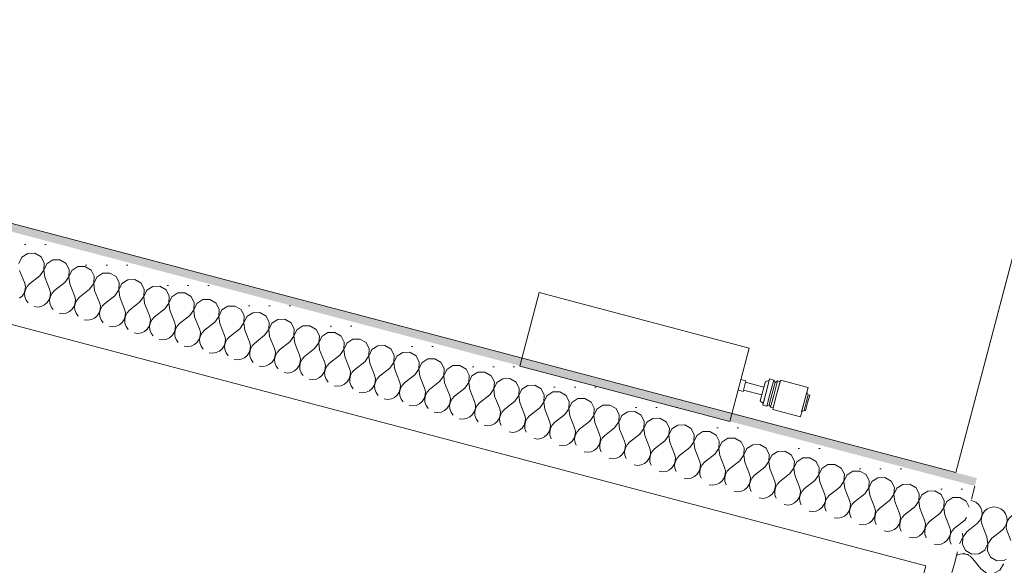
# Model space of a CAD drawing. Header units: millimetres. Extents: x -204291438 to 18864955, y -774833820 to 295284.
# Tile 64 of 87: x 96440 to 98253, y 6010 to 7014. Entities that reach past the tile are written whole.
import ezdxf

# ---------------------------------------------------------------- set-up
doc = ezdxf.new("R2010")
doc.units = ezdxf.units.MM
doc.header["$MEASUREMENT"] = 0
for name, color, linetype in [('210-A Strefy', 7, 'Continuous'), ('230-A Ściany wewnętrzne', 7, 'Continuous'), ('541-I CO grzejniki.2026.03.04', 7, 'Continuous')]:
    doc.layers.add(name, color=color, linetype=linetype)
pattern_1 = [(0, (0, 0), (0, 37.5), [0, -37.5])]

# ---------------------------------------------------------------- blocks, each defined once
blk = doc.blocks.new('Przedsionek WC-M_0.6c_86_3', base_point=(97022.7, 7660.1))
at = {"layer": '210-A Strefy', "color": 254, "linetype": 'Continuous', "lineweight": 0, "true_color": 0xdfc8bd, "flags": 128}
blk.add_lwpolyline([(94759.3, 9230), (94228.6, 7218.9), (98164, 6180.4), (98694.7, 8191.6)], close=True, dxfattribs=at)
blk = doc.blocks.new('WC-M_0.6d_88_3', base_point=(95280.4, 6195.5))
at = {"layer": '210-A Strefy', "color": 254, "linetype": 'Continuous', "lineweight": 0, "true_color": 0xdfc8bd, "flags": 128}
blk.add_lwpolyline([(94371.5, 6995), (93801.2, 4834), (97538.2, 3847.9), (98108.4, 6008.9)], close=True, dxfattribs=at)
blk = doc.blocks.new('*X2403')
at = {"layer": '230-A Ściany wewnętrzne', "color": 7, "linetype": 'Continuous', "lineweight": 0}
for p, q in [((98194.5, 6128.5), (98191.8, 6128.9)), ((98200.5, 6126), (98194.5, 6128.5)), ((98205.7, 6121.9), (98200.5, 6126)), ((98209.5, 6116.6), (98205.7, 6121.9)), ((98211.7, 6110.4), (98209.5, 6116.6)), ((98221.5, 6113.4), (98216.6, 6109.1)), ((98227.5, 6116.2), (98221.5, 6113.4)), ((98234, 6117.2), (98227.5, 6116.2)), ((98240.5, 6116.4), (98234, 6117.2)), ((98246.6, 6113.9), (98240.5, 6116.4)), ((98251.7, 6109.8), (98246.6, 6113.9)), ((98207.7, 6091.6), (98210.8, 6097.4)), ((98210.8, 6097.4), (98212.1, 6103.8)), ((98211, 6097.4), (98210.8, 6090.8)), ((98212.9, 6103.6), (98211, 6097.4)), ((98212.1, 6103.8), (98211.7, 6110.4)), ((98216.6, 6109.1), (98212.9, 6103.6)), ((98255.5, 6104.4), (98251.7, 6109.8)), ((98257.7, 6098.2), (98255.5, 6104.4)), ((98258.2, 6091.7), (98257.7, 6098.2)), ((98262.6, 6097), (98259, 6091.5)), ((98267.6, 6101.2), (98262.6, 6097)), ((98273.5, 6104), (98267.6, 6101.2)), ((98278.5, 6104.8), (98273.5, 6104)), ((98184.5, 6072.1), (98203.2, 6086.9)), ((98203.2, 6086.9), (98207.7, 6091.6)), ((98210.8, 6090.8), (98212.4, 6084.4)), ((98221.3, 6062.4), (98212.4, 6084.4)), ((98249.2, 6074.7), (98253.7, 6079.4)), ((98253.7, 6079.4), (98256.8, 6085.3)), ((98256.8, 6085.3), (98258.2, 6091.7)), ((98257, 6085.2), (98256.8, 6078.6)), ((98256.8, 6078.6), (98258.4, 6072.3)), ((98259, 6091.5), (98257, 6085.2)), ((98171.1, 6049.8), (98176.7, 6061.6)), ((98176.7, 6061.6), (98175.9, 6068.7)), ((98176.9, 6061.5), (98176, 6048.5)), ((98184.5, 6072.1), (98176.9, 6061.5)), ((98222.7, 6049.4), (98221.3, 6062.4)), ((98230.5, 6059.9), (98222.9, 6049.4)), ((98230.5, 6059.9), (98249.2, 6074.7)), ((98265.4, 6055.1), (98258.4, 6072.3)), ((98170.9, 6049.7), (98171.1, 6049.8)), ((98176, 6048.5), (98182, 6037)), ((98217.1, 6037.7), (98222.7, 6049.4)), ((98222.9, 6049.4), (98222, 6036.4)), ((98182, 6037), (98193.2, 6030.4)), ((98193.2, 6030.4), (98206.2, 6030.6)), ((98206.2, 6030.6), (98217.1, 6037.7)), ((98222, 6036.4), (98228, 6024.9)), ((98228, 6024.9), (98239.2, 6018.2)), ((98252.2, 6018.5), (98256.5, 6021.2)), ((98239.2, 6018.2), (98252.2, 6018.5))]:
    blk.add_line(p, q, dxfattribs=at)
blk = doc.blocks.new('Ściana_430_3', base_point=(102173.1, 5029.4))
at = {"layer": '230-A Ściany wewnętrzne', "linetype": 'Continuous', "lineweight": 0, "true_color": 0x000000}
h = blk.add_hatch(dxfattribs=at)
h.set_pattern_fill('Gips_0003', color=18, style=0, pattern_type=2)
h.set_pattern_definition(pattern_1)
h.paths.add_polyline_path([(98199, 6155.7), (98198.9, 6155.7), (98192.5, 6131.5), (98192.6, 6131.5)])
at = {"layer": '230-A Ściany wewnętrzne', "color": 7, "linetype": 'Continuous', "lineweight": 0}
for p, q in [((98199, 6155.7), (98192.6, 6131.5)), ((98198.9, 6155.7), (98199, 6155.7)), ((98199, 6155.7), (98198.9, 6155.7)), ((98192.5, 6131.5), (98192.6, 6131.5))]:
    blk.add_line(p, q, dxfattribs=at)
at = {"layer": '230-A Ściany wewnętrzne', "color": 7, "linetype": 'Continuous', "lineweight": 0, "flags": 128}
for points in [[(98192.5, 6131.5), (98198.9, 6155.7)], [(98160.6, 6010.7), (98167, 6034.8)], [(98156.8, 5996.2), (98160.6, 6010.7)]]:
    blk.add_lwpolyline(points, dxfattribs=at)
at = {"layer": '230-A Ściany wewnętrzne', "color": 7, "lineweight": 0}
blk.add_blockref('*X2403', (0, 0), dxfattribs=at)
blk = doc.blocks.new('*X2525')
at = {"layer": '230-A Ściany wewnętrzne', "color": 7, "linetype": 'Continuous', "lineweight": 0}
for p, q in [((98165.4, 6028.2), (98165.2, 6028.1)), ((98171.5, 6030.4), (98165.4, 6028.2)), ((98178.1, 6030.8), (98171.5, 6030.4)), ((98177.8, 6032), (98178.3, 6031.6)), ((98184.5, 6029.5), (98178.1, 6030.8)), ((98178.3, 6031.6), (98184.6, 6029.7)), ((98190.3, 6026.4), (98184.5, 6029.5)), ((98184.6, 6029.7), (98186.9, 6029.6)), ((98195.1, 6021.9), (98190.3, 6026.4)), ((98209.9, 6003.2), (98195.1, 6021.9)), ((98209.9, 6003.2), (98220.4, 5995.6)), ((98244.9, 6000.7), (98251.6, 6011.9)), ((98251.6, 6011.9), (98251.5, 6012.5)), ((98220.4, 5995.4), (98219, 5995.2)), ((98220.4, 5995.6), (98233.4, 5994.6)), ((98222.7, 5994.3), (98220.4, 5995.4)), ((98233.4, 5994.6), (98244.9, 6000.7))]:
    blk.add_line(p, q, dxfattribs=at)
blk = doc.blocks.new('Ściana_462_3', base_point=(98319.9, 6046.2))
at = {"layer": '230-A Ściany wewnętrzne', "color": 7, "lineweight": 0}
blk.add_blockref('*X2525', (0, 0), dxfattribs=at)
blk = doc.blocks.new('*X2538')
at = {"layer": '230-A Ściany wewnętrzne', "color": 7, "linetype": 'Continuous', "lineweight": 0}
for p, q in [((96454.8, 6583.9), (96443.9, 6576.9)), ((96467.9, 6584.2), (96454.8, 6583.9)), ((96479, 6577.5), (96467.9, 6584.2)), ((96443.9, 6576.9), (96438.3, 6565.1)), ((96485.1, 6566), (96479, 6577.5)), ((96484.2, 6553), (96485.1, 6566)), ((96489.9, 6564.7), (96484.3, 6553)), ((96500.9, 6571.8), (96489.9, 6564.7)), ((96513.9, 6572), (96500.9, 6571.8)), ((96525.1, 6565.4), (96513.9, 6572)), ((96531.1, 6553.8), (96525.1, 6565.4)), ((96439.7, 6552.2), (96448.7, 6530.1)), ((96476.6, 6542.5), (96484.2, 6553)), ((96484.3, 6553), (96485.8, 6540)), ((96530.2, 6540.9), (96531.1, 6553.8)), ((96536, 6552.6), (96530.4, 6540.8)), ((96546.9, 6559.6), (96536, 6552.6)), ((96559.9, 6559.9), (96546.9, 6559.6)), ((96571.1, 6553.2), (96559.9, 6559.9)), ((96577.2, 6541.7), (96571.1, 6553.2)), ((96593, 6547.5), (96582, 6540.4)), ((96606, 6547.7), (96593, 6547.5)), ((96617.2, 6541.1), (96606, 6547.7)), ((96450.3, 6523.7), (96448.7, 6530.1)), ((96476.6, 6542.5), (96457.9, 6527.7)), ((96485.8, 6540), (96494.7, 6518)), ((96522.6, 6530.3), (96503.9, 6515.5)), ((96522.6, 6530.3), (96530.2, 6540.9)), ((96530.4, 6540.8), (96531.8, 6527.9)), ((96568.6, 6518.2), (96576.2, 6528.7)), ((96576.2, 6528.7), (96577.2, 6541.7)), ((96582, 6540.4), (96576.4, 6528.7)), ((96576.4, 6528.7), (96577.8, 6515.7)), ((96623.2, 6529.5), (96617.2, 6541.1)), ((96622.3, 6516.6), (96623.2, 6529.5)), ((96628.1, 6528.3), (96622.5, 6516.5)), ((96639, 6535.3), (96628.1, 6528.3)), ((96652, 6535.6), (96639, 6535.3)), ((96663.2, 6528.9), (96652, 6535.6)), ((96669.3, 6517.4), (96663.2, 6528.9)), ((96444.5, 6505.4), (96448.1, 6510.9)), ((96448.1, 6510.9), (96450.1, 6517.2)), ((96450.3, 6517.1), (96448.9, 6510.7)), ((96448.9, 6510.7), (96449.3, 6504.2)), ((96450.1, 6517.2), (96450.3, 6523.7)), ((96453.3, 6522.9), (96450.3, 6517.1)), ((96457.9, 6527.7), (96453.3, 6522.9)), ((96496.3, 6511.6), (96494.7, 6518)), ((96496.1, 6505), (96496.3, 6511.6)), ((96499.4, 6510.8), (96496.3, 6505)), ((96503.9, 6515.5), (96499.4, 6510.8)), ((96531.8, 6527.9), (96540.8, 6505.8)), ((96568.6, 6518.2), (96550, 6503.4)), ((96577.8, 6515.7), (96586.8, 6493.7)), ((96614.7, 6506), (96622.3, 6516.6)), ((96622.5, 6516.5), (96623.9, 6503.6)), ((96668.3, 6504.4), (96669.3, 6517.4)), ((96674.1, 6516.1), (96668.5, 6504.4)), ((96685.1, 6523.2), (96674.1, 6516.1)), ((96698.1, 6523.4), (96685.1, 6523.2)), ((96709.3, 6516.8), (96698.1, 6523.4)), ((96715.3, 6505.2), (96709.3, 6516.8)), ((96731.1, 6511), (96720.2, 6504)), ((96744.1, 6511.3), (96731.1, 6511)), ((96755.3, 6504.6), (96744.1, 6511.3)), ((96439.5, 6501.2), (96444.5, 6505.4)), ((96449.3, 6504.2), (96451.6, 6498)), ((96451.6, 6498), (96455.4, 6492.6)), ((96485.5, 6489), (96490.5, 6493.3)), ((96490.5, 6493.3), (96494.1, 6498.8)), ((96494.1, 6498.8), (96496.1, 6505)), ((96496.3, 6505), (96494.9, 6498.6)), ((96494.9, 6498.6), (96495.4, 6492)), ((96495.4, 6492), (96497.6, 6485.8)), ((96540.2, 6486.6), (96542.2, 6492.9)), ((96542.4, 6499.4), (96540.8, 6505.8)), ((96542.4, 6492.8), (96541, 6486.4)), ((96542.2, 6492.9), (96542.4, 6499.4)), ((96545.4, 6498.6), (96542.4, 6492.8)), ((96550, 6503.4), (96545.4, 6498.6)), ((96588.4, 6487.3), (96586.8, 6493.7)), ((96614.7, 6506), (96596, 6491.2)), ((96623.9, 6503.6), (96632.8, 6481.5)), ((96660.7, 6493.9), (96642.1, 6479.1)), ((96660.7, 6493.9), (96668.3, 6504.4)), ((96668.5, 6504.4), (96669.9, 6491.4)), ((96706.8, 6481.7), (96714.4, 6492.3)), ((96714.4, 6492.3), (96715.3, 6505.2)), ((96720.2, 6504), (96714.6, 6492.2)), ((96714.6, 6492.2), (96716, 6479.3)), ((96761.3, 6493.1), (96755.3, 6504.6)), ((96760.4, 6480.1), (96761.3, 6493.1)), ((96766.2, 6491.8), (96760.6, 6480.1)), ((96777.1, 6498.9), (96766.2, 6491.8)), ((96790.2, 6499.1), (96777.1, 6498.9)), ((96801.4, 6492.5), (96790.2, 6499.1)), ((96807.4, 6480.9), (96801.4, 6492.5)), ((96466.6, 6486), (96473.1, 6485.2)), ((96473.1, 6485.2), (96479.6, 6486.2)), ((96479.6, 6486.2), (96485.5, 6489)), ((96497.6, 6485.8), (96501.4, 6480.5)), ((96512.6, 6473.8), (96519.1, 6473.1)), ((96519.1, 6473.1), (96525.6, 6474.1)), ((96525.6, 6474.1), (96531.6, 6476.9)), ((96531.6, 6476.9), (96536.6, 6481.1)), ((96536.6, 6481.1), (96540.2, 6486.6)), ((96541, 6486.4), (96541.4, 6479.9)), ((96541.4, 6479.9), (96543.6, 6473.7)), ((96543.6, 6473.7), (96547.5, 6468.3)), ((96582.6, 6469), (96586.2, 6474.5)), ((96586.2, 6474.5), (96588.2, 6480.7)), ((96588.4, 6480.7), (96587, 6474.3)), ((96587, 6474.3), (96587.5, 6467.7)), ((96588.2, 6480.7), (96588.4, 6487.3)), ((96591.5, 6486.5), (96588.4, 6480.7)), ((96596, 6491.2), (96591.5, 6486.5)), ((96634.4, 6475.2), (96632.8, 6481.5)), ((96634.3, 6468.6), (96634.4, 6475.2)), ((96637.5, 6474.3), (96634.4, 6468.5)), ((96642.1, 6479.1), (96637.5, 6474.3)), ((96669.9, 6491.4), (96678.9, 6469.4)), ((96706.8, 6481.7), (96688.1, 6466.9)), ((96716, 6479.3), (96724.9, 6457.2)), ((96752.8, 6469.6), (96760.4, 6480.1)), ((96760.6, 6480.1), (96762, 6467.1)), ((96806.5, 6468), (96807.4, 6480.9)), ((96812.2, 6479.7), (96806.6, 6467.9)), ((96823.2, 6486.7), (96812.2, 6479.7)), ((96836.2, 6487), (96823.2, 6486.7)), ((96847.4, 6480.3), (96836.2, 6487)), ((96853.4, 6468.8), (96847.4, 6480.3)), ((96869.2, 6474.6), (96858.3, 6467.5)), ((96882.2, 6474.8), (96869.2, 6474.6)), ((96893.4, 6468.2), (96882.2, 6474.8)), ((96558.7, 6461.7), (96565.2, 6460.9)), ((96565.2, 6460.9), (96571.7, 6461.9)), ((96571.7, 6461.9), (96577.6, 6464.7)), ((96577.6, 6464.7), (96582.6, 6469)), ((96587.5, 6467.7), (96589.7, 6461.5)), ((96589.7, 6461.5), (96593.5, 6456.2)), ((96623.7, 6452.6), (96628.7, 6456.8)), ((96628.7, 6456.8), (96632.3, 6462.3)), ((96632.3, 6462.3), (96634.3, 6468.6)), ((96634.4, 6468.5), (96633.1, 6462.1)), ((96633.1, 6462.1), (96633.5, 6455.6)), ((96633.5, 6455.6), (96635.7, 6449.4)), ((96678.3, 6450.2), (96680.3, 6456.4)), ((96680.5, 6463), (96678.9, 6469.4)), ((96680.5, 6456.4), (96679.1, 6450)), ((96680.3, 6456.4), (96680.5, 6463)), ((96683.6, 6462.2), (96680.5, 6456.4)), ((96688.1, 6466.9), (96683.6, 6462.2)), ((96726.5, 6450.9), (96724.9, 6457.2)), ((96752.8, 6469.6), (96734.1, 6454.8)), ((96762, 6467.1), (96771, 6445.1)), ((96798.9, 6457.4), (96780.2, 6442.6)), ((96798.9, 6457.4), (96806.5, 6468)), ((96806.6, 6467.9), (96808.1, 6455)), ((96844.9, 6445.3), (96852.5, 6455.8)), ((96852.5, 6455.8), (96853.4, 6468.8)), ((96858.3, 6467.5), (96852.7, 6455.8)), ((96852.7, 6455.8), (96854.1, 6442.8)), ((96899.5, 6456.6), (96893.4, 6468.2)), ((96898.5, 6443.7), (96899.5, 6456.6)), ((96915.3, 6462.4), (96904.3, 6455.4)), ((96928.3, 6462.7), (96915.3, 6462.4)), ((96939.5, 6456), (96928.3, 6462.7)), ((96945.5, 6444.5), (96939.5, 6456)), ((96604.7, 6449.5), (96611.2, 6448.8)), ((96611.2, 6448.8), (96617.7, 6449.8)), ((96617.7, 6449.8), (96623.7, 6452.6)), ((96635.7, 6449.4), (96639.6, 6444)), ((96650.7, 6437.4), (96657.3, 6436.6)), ((96657.3, 6436.6), (96663.8, 6437.6)), ((96663.8, 6437.6), (96669.7, 6440.4)), ((96669.7, 6440.4), (96674.7, 6444.7)), ((96674.7, 6444.7), (96678.3, 6450.2)), ((96679.1, 6450), (96679.6, 6443.4)), ((96679.6, 6443.4), (96681.8, 6437.2)), ((96720.7, 6432.5), (96724.4, 6438)), ((96724.4, 6438), (96726.3, 6444.3)), ((96726.5, 6444.2), (96725.2, 6437.8)), ((96725.2, 6437.8), (96725.6, 6431.3)), ((96726.3, 6444.3), (96726.5, 6450.9)), ((96729.6, 6450), (96726.5, 6444.2)), ((96734.1, 6454.8), (96729.6, 6450)), ((96772.6, 6438.7), (96771, 6445.1)), ((96772.4, 6432.1), (96772.6, 6438.7)), ((96775.6, 6437.9), (96772.6, 6432.1)), ((96780.2, 6442.6), (96775.6, 6437.9)), ((96808.1, 6455), (96817, 6432.9)), ((96844.9, 6445.3), (96826.2, 6430.5)), ((96854.1, 6442.8), (96863.1, 6420.8)), ((96890.9, 6433.1), (96898.5, 6443.7)), ((96904.3, 6455.4), (96898.7, 6443.6)), ((96898.7, 6443.6), (96900.1, 6430.7)), ((96944.6, 6431.5), (96945.5, 6444.5)), ((96950.4, 6443.2), (96944.8, 6431.5)), ((96961.3, 6450.3), (96950.4, 6443.2)), ((96974.3, 6450.5), (96961.3, 6450.3)), ((96985.5, 6443.9), (96974.3, 6450.5)), ((96991.6, 6432.4), (96985.5, 6443.9)), ((97007.4, 6438.1), (96996.4, 6431.1)), ((97020.4, 6438.4), (97007.4, 6438.1)), ((97031.6, 6431.7), (97020.4, 6438.4)), ((96681.8, 6437.2), (96685.6, 6431.9)), ((96696.8, 6425.2), (96703.3, 6424.5)), ((96703.3, 6424.5), (96709.8, 6425.5)), ((96709.8, 6425.5), (96715.8, 6428.3)), ((96715.8, 6428.3), (96720.7, 6432.5)), ((96725.6, 6431.3), (96727.8, 6425.1)), ((96727.8, 6425.1), (96731.6, 6419.7)), ((96761.8, 6416.1), (96766.8, 6420.4)), ((96766.8, 6420.4), (96770.4, 6425.9)), ((96770.4, 6425.9), (96772.4, 6432.1)), ((96772.6, 6432.1), (96771.2, 6425.7)), ((96771.2, 6425.7), (96771.6, 6419.1)), ((96816.4, 6413.7), (96818.4, 6420)), ((96818.6, 6426.6), (96817, 6432.9)), ((96818.6, 6419.9), (96817.2, 6413.5)), ((96818.4, 6420), (96818.6, 6426.6)), ((96821.7, 6425.7), (96818.6, 6419.9)), ((96826.2, 6430.5), (96821.7, 6425.7)), ((96864.7, 6414.4), (96863.1, 6420.8)), ((96890.9, 6433.1), (96872.3, 6418.3)), ((96900.1, 6430.7), (96909.1, 6408.6)), ((96937, 6421), (96918.3, 6406.2)), ((96937, 6421), (96944.6, 6431.5)), ((96944.8, 6431.5), (96946.2, 6418.5)), ((96983, 6408.8), (96990.6, 6419.4)), ((96990.6, 6419.4), (96991.6, 6432.4)), ((96996.4, 6431.1), (96990.8, 6419.3)), ((96990.8, 6419.3), (96992.2, 6406.4)), ((97037.6, 6420.2), (97031.6, 6431.7)), ((97036.7, 6407.2), (97037.6, 6420.2)), ((97053.4, 6426), (97042.5, 6418.9)), ((97066.4, 6426.2), (97053.4, 6426)), ((97077.6, 6419.6), (97066.4, 6426.2)), ((97083.6, 6408.1), (97077.6, 6419.6)), ((96742.8, 6413.1), (96749.4, 6412.3)), ((96749.4, 6412.3), (96755.8, 6413.3)), ((96755.8, 6413.3), (96761.8, 6416.1)), ((96771.6, 6419.1), (96773.9, 6412.9)), ((96773.9, 6412.9), (96777.7, 6407.6)), ((96795.4, 6400.2), (96801.9, 6401.2)), ((96801.9, 6401.2), (96807.8, 6404)), ((96807.8, 6404), (96812.8, 6408.2)), ((96812.8, 6408.2), (96816.4, 6413.7)), ((96817.2, 6413.5), (96817.7, 6407)), ((96817.7, 6407), (96819.9, 6400.8)), ((96858.9, 6396.1), (96862.5, 6401.6)), ((96862.5, 6401.6), (96864.5, 6407.8)), ((96864.7, 6407.8), (96863.3, 6401.4)), ((96863.3, 6401.4), (96863.7, 6394.8)), ((96864.5, 6407.8), (96864.7, 6414.4)), ((96867.7, 6413.6), (96864.7, 6407.8)), ((96872.3, 6418.3), (96867.7, 6413.6)), ((96910.7, 6402.3), (96909.1, 6408.6)), ((96910.5, 6395.7), (96910.7, 6402.3)), ((96913.8, 6401.4), (96910.7, 6395.6)), ((96918.3, 6406.2), (96913.8, 6401.4)), ((96946.2, 6418.5), (96955.1, 6396.5)), ((96983, 6408.8), (96964.4, 6394)), ((96992.2, 6406.4), (97001.2, 6384.3)), ((97029.1, 6396.7), (97036.7, 6407.2)), ((97042.5, 6418.9), (97036.9, 6407.2)), ((97036.9, 6407.2), (97038.3, 6394.2)), ((97082.7, 6395.1), (97083.6, 6408.1)), ((97088.5, 6406.8), (97082.9, 6395)), ((97099.4, 6413.8), (97088.5, 6406.8)), ((97112.5, 6414.1), (97099.4, 6413.8)), ((97123.7, 6407.4), (97112.5, 6414.1)), ((97129.7, 6395.9), (97123.7, 6407.4)), ((97145.5, 6401.7), (97134.6, 6394.6)), ((97158.5, 6401.9), (97145.5, 6401.7)), ((97169.7, 6395.3), (97158.5, 6401.9)), ((96788.9, 6400.9), (96795.4, 6400.2)), ((96819.9, 6400.8), (96823.7, 6395.4)), ((96834.9, 6388.8), (96841.4, 6388)), ((96841.4, 6388), (96847.9, 6389)), ((96847.9, 6389), (96853.9, 6391.8)), ((96853.9, 6391.8), (96858.9, 6396.1)), ((96863.7, 6394.8), (96865.9, 6388.6)), ((96865.9, 6388.6), (96869.8, 6383.3)), ((96899.9, 6379.7), (96904.9, 6383.9)), ((96904.9, 6383.9), (96908.5, 6389.4)), ((96908.5, 6389.4), (96910.5, 6395.7)), ((96910.7, 6395.6), (96909.3, 6389.2)), ((96909.3, 6389.2), (96909.8, 6382.7)), ((96954.6, 6377.3), (96956.6, 6383.5)), ((96956.8, 6390.1), (96955.1, 6396.5)), ((96956.7, 6383.5), (96955.4, 6377.1)), ((96956.6, 6383.5), (96956.8, 6390.1)), ((96959.8, 6389.3), (96956.7, 6383.5)), ((96964.4, 6394), (96959.8, 6389.3)), ((97002.8, 6378), (97001.2, 6384.3)), ((97029.1, 6396.7), (97010.4, 6381.9)), ((97038.3, 6394.2), (97047.2, 6372.2)), ((97075.1, 6384.5), (97056.4, 6369.7)), ((97075.1, 6384.5), (97082.7, 6395.1)), ((97082.9, 6395), (97084.3, 6382.1)), ((97128.8, 6382.9), (97129.7, 6395.9)), ((97134.6, 6394.6), (97129, 6382.9)), ((97175.7, 6383.8), (97169.7, 6395.3)), ((97174.8, 6370.8), (97175.7, 6383.8)), ((97191.5, 6389.5), (97180.6, 6382.5)), ((97204.5, 6389.8), (97191.5, 6389.5)), ((97215.7, 6383.1), (97204.5, 6389.8)), ((97221.8, 6371.6), (97215.7, 6383.1)), ((96881, 6376.6), (96887.5, 6375.9)), ((96887.5, 6375.9), (96894, 6376.9)), ((96894, 6376.9), (96899.9, 6379.7)), ((96909.8, 6382.7), (96912, 6376.5)), ((96912, 6376.5), (96915.8, 6371.1)), ((96940, 6364.7), (96946, 6367.5)), ((96946, 6367.5), (96951, 6371.8)), ((96951, 6371.8), (96954.6, 6377.3)), ((96955.4, 6377.1), (96955.8, 6370.5)), ((96955.8, 6370.5), (96958, 6364.3)), ((96997, 6359.6), (97000.6, 6365.1)), ((97000.6, 6365.1), (97002.6, 6371.4)), ((97002.8, 6371.3), (97001.4, 6364.9)), ((97001.4, 6364.9), (97001.9, 6358.4)), ((97002.6, 6371.4), (97002.8, 6378)), ((97005.9, 6377.1), (97002.8, 6371.3)), ((97010.4, 6381.9), (97005.9, 6377.1)), ((97048.8, 6365.8), (97047.2, 6372.2)), ((97048.6, 6359.2), (97048.8, 6365.8)), ((97051.9, 6365), (97048.8, 6359.2)), ((97056.4, 6369.7), (97051.9, 6365)), ((97084.3, 6382.1), (97093.3, 6360)), ((97121.2, 6372.4), (97102.5, 6357.6)), ((97121.2, 6372.4), (97128.8, 6382.9)), ((97129, 6382.9), (97130.4, 6369.9)), ((97130.4, 6369.9), (97139.3, 6347.9)), ((97167.2, 6360.2), (97174.8, 6370.8)), ((97180.6, 6382.5), (97175, 6370.7)), ((97175, 6370.7), (97176.4, 6357.8)), ((97220.9, 6358.6), (97221.8, 6371.6)), ((97226.6, 6370.3), (97221, 6358.6)), ((97237.6, 6377.4), (97226.6, 6370.3)), ((97250.6, 6377.6), (97237.6, 6377.4)), ((97261.8, 6371), (97250.6, 6377.6)), ((97267.8, 6359.5), (97261.8, 6371)), ((97283.6, 6365.2), (97272.7, 6358.2)), ((97296.6, 6365.5), (97283.6, 6365.2)), ((97307.8, 6358.8), (97296.6, 6365.5)), ((96927, 6364.5), (96933.5, 6363.7)), ((96933.5, 6363.7), (96940, 6364.7)), ((96958, 6364.3), (96961.9, 6359)), ((96973, 6352.3), (96979.6, 6351.6)), ((96979.6, 6351.6), (96986.1, 6352.6)), ((96986.1, 6352.6), (96992, 6355.4)), ((96992, 6355.4), (96997, 6359.6)), ((97001.9, 6358.4), (97004.1, 6352.2)), ((97004.1, 6352.2), (97007.9, 6346.8)), ((97038.1, 6343.2), (97043, 6347.5)), ((97043, 6347.5), (97046.7, 6353)), ((97046.7, 6353), (97048.6, 6359.2)), ((97048.8, 6359.2), (97047.5, 6352.8)), ((97047.5, 6352.8), (97047.9, 6346.2)), ((97092.7, 6340.8), (97094.7, 6347.1)), ((97094.9, 6353.7), (97093.3, 6360)), ((97094.9, 6347), (97093.5, 6340.6)), ((97094.7, 6347.1), (97094.9, 6353.7)), ((97097.9, 6352.8), (97094.9, 6347)), ((97102.5, 6357.6), (97097.9, 6352.8)), ((97140.9, 6341.5), (97139.3, 6347.9)), ((97167.2, 6360.2), (97148.5, 6345.4)), ((97176.4, 6357.8), (97185.4, 6335.7)), ((97213.2, 6348.1), (97194.6, 6333.3)), ((97213.2, 6348.1), (97220.9, 6358.6)), ((97221, 6358.6), (97222.4, 6345.6)), ((97266.9, 6346.5), (97267.8, 6359.5)), ((97272.7, 6358.2), (97267.1, 6346.4)), ((97313.9, 6347.3), (97307.8, 6358.8)), ((97312.9, 6334.3), (97313.9, 6347.3)), ((97329.7, 6353.1), (97318.7, 6346)), ((97342.7, 6353.3), (97329.7, 6353.1)), ((97353.9, 6346.7), (97342.7, 6353.3)), ((97019.1, 6340.2), (97025.6, 6339.4)), ((97025.6, 6339.4), (97032.1, 6340.4)), ((97032.1, 6340.4), (97038.1, 6343.2)), ((97047.9, 6346.2), (97050.1, 6340)), ((97050.1, 6340), (97053.9, 6334.7)), ((97078.1, 6328.3), (97084.1, 6331.1)), ((97084.1, 6331.1), (97089.1, 6335.3)), ((97089.1, 6335.3), (97092.7, 6340.8)), ((97093.5, 6340.6), (97093.9, 6334.1)), ((97093.9, 6334.1), (97096.2, 6327.9)), ((97135.1, 6323.2), (97138.7, 6328.7)), ((97138.7, 6328.7), (97140.7, 6334.9)), ((97140.9, 6334.9), (97139.5, 6328.5)), ((97140.7, 6334.9), (97140.9, 6341.5)), ((97144, 6340.7), (97140.9, 6334.9)), ((97148.5, 6345.4), (97144, 6340.7)), ((97187, 6329.4), (97185.4, 6335.7)), ((97186.8, 6322.8), (97187, 6329.4)), ((97194.6, 6333.3), (97190, 6328.5)), ((97222.4, 6345.6), (97231.4, 6323.6)), ((97259.3, 6335.9), (97240.6, 6321.1)), ((97259.3, 6335.9), (97266.9, 6346.5)), ((97267.1, 6346.4), (97268.5, 6333.5)), ((97268.5, 6333.5), (97277.4, 6311.4)), ((97305.3, 6323.8), (97312.9, 6334.3)), ((97318.7, 6346), (97313.1, 6334.3)), ((97313.1, 6334.3), (97314.5, 6321.3)), ((97359.9, 6335.2), (97353.9, 6346.7)), ((97359, 6322.2), (97359.9, 6335.2)), ((97364.8, 6333.9), (97359.2, 6322.1)), ((97375.7, 6340.9), (97364.8, 6333.9)), ((97388.7, 6341.2), (97375.7, 6340.9)), ((97399.9, 6334.5), (97388.7, 6341.2)), ((97405.9, 6323), (97399.9, 6334.5)), ((97421.7, 6328.8), (97410.8, 6321.7)), ((97434.8, 6329), (97421.7, 6328.8)), ((97446, 6322.4), (97434.8, 6329)), ((97065.1, 6328), (97071.7, 6327.3)), ((97071.7, 6327.3), (97078.1, 6328.3)), ((97096.2, 6327.9), (97100, 6322.5)), ((97111.2, 6315.9), (97117.7, 6315.1)), ((97117.7, 6315.1), (97124.2, 6316.1)), ((97124.2, 6316.1), (97130.1, 6318.9)), ((97130.1, 6318.9), (97135.1, 6323.2)), ((97139.5, 6328.5), (97140, 6321.9)), ((97140, 6321.9), (97142.2, 6315.7)), ((97142.2, 6315.7), (97146, 6310.4)), ((97176.2, 6306.8), (97181.2, 6311)), ((97181.2, 6311), (97184.8, 6316.5)), ((97184.8, 6316.5), (97186.8, 6322.8)), ((97187, 6322.7), (97185.6, 6316.3)), ((97185.6, 6316.3), (97186, 6309.8)), ((97190, 6328.5), (97187, 6322.7)), ((97230.8, 6304.4), (97232.8, 6310.6)), ((97233, 6317.2), (97231.4, 6323.6)), ((97233, 6310.6), (97231.6, 6304.2)), ((97232.8, 6310.6), (97233, 6317.2)), ((97236.1, 6316.4), (97233, 6310.6)), ((97240.6, 6321.1), (97236.1, 6316.4)), ((97279.1, 6305.1), (97277.4, 6311.4)), ((97305.3, 6323.8), (97286.7, 6309)), ((97314.5, 6321.3), (97323.5, 6299.3)), ((97351.4, 6311.6), (97332.7, 6296.8)), ((97351.4, 6311.6), (97359, 6322.2)), ((97359.2, 6322.1), (97360.6, 6309.2)), ((97405, 6310), (97405.9, 6323)), ((97410.8, 6321.7), (97405.2, 6310)), ((97452, 6310.9), (97446, 6322.4)), ((97451.1, 6297.9), (97452, 6310.9)), ((97467.8, 6316.6), (97456.9, 6309.6)), ((97480.8, 6316.9), (97467.8, 6316.6)), ((97492, 6310.2), (97480.8, 6316.9)), ((97157.2, 6303.8), (97163.7, 6303)), ((97163.7, 6303), (97170.2, 6304)), ((97170.2, 6304), (97176.2, 6306.8)), ((97186, 6309.8), (97188.2, 6303.6)), ((97188.2, 6303.6), (97192.1, 6298.2)), ((97216.3, 6291.8), (97222.2, 6294.6)), ((97222.2, 6294.6), (97227.2, 6298.9)), ((97227.2, 6298.9), (97230.8, 6304.4)), ((97231.6, 6304.2), (97232.1, 6297.6)), ((97232.1, 6297.6), (97234.3, 6291.4)), ((97276.9, 6292.2), (97278.9, 6298.5)), ((97279, 6298.4), (97277.7, 6292)), ((97278.9, 6298.5), (97279.1, 6305.1)), ((97282.1, 6304.2), (97279, 6298.4)), ((97286.7, 6309), (97282.1, 6304.2)), ((97325.1, 6292.9), (97323.5, 6299.3)), ((97324.9, 6286.3), (97325.1, 6292.9)), ((97332.7, 6296.8), (97328.2, 6292.1)), ((97360.6, 6309.2), (97369.5, 6287.1)), ((97397.4, 6299.5), (97378.7, 6284.7)), ((97397.4, 6299.5), (97405, 6310)), ((97405.2, 6310), (97406.6, 6297)), ((97406.6, 6297), (97415.6, 6275)), ((97443.5, 6287.3), (97451.1, 6297.9)), ((97456.9, 6309.6), (97451.3, 6297.8)), ((97451.3, 6297.8), (97452.7, 6284.9)), ((97498, 6298.7), (97492, 6310.2)), ((97497.1, 6285.7), (97498, 6298.7)), ((97502.9, 6297.4), (97497.3, 6285.7)), ((97513.8, 6304.5), (97502.9, 6297.4)), ((97526.8, 6304.7), (97513.8, 6304.5)), ((97538, 6298.1), (97526.8, 6304.7)), ((97544.1, 6286.6), (97538, 6298.1)), ((97559.9, 6292.3), (97548.9, 6285.3)), ((97572.9, 6292.6), (97559.9, 6292.3)), ((97584.1, 6285.9), (97572.9, 6292.6)), ((97203.3, 6291.6), (97209.8, 6290.8)), ((97209.8, 6290.8), (97216.3, 6291.8)), ((97234.3, 6291.4), (97238.1, 6286.1)), ((97249.3, 6279.5), (97255.8, 6278.7)), ((97255.8, 6278.7), (97262.3, 6279.7)), ((97262.3, 6279.7), (97268.3, 6282.5)), ((97268.3, 6282.5), (97273.3, 6286.7)), ((97273.3, 6286.7), (97276.9, 6292.2)), ((97277.7, 6292), (97278.1, 6285.5)), ((97278.1, 6285.5), (97280.3, 6279.3)), ((97280.3, 6279.3), (97284.2, 6273.9)), ((97314.3, 6270.3), (97319.3, 6274.6)), ((97319.3, 6274.6), (97322.9, 6280.1)), ((97322.9, 6280.1), (97324.9, 6286.3)), ((97325.1, 6286.3), (97323.7, 6279.9)), ((97323.7, 6279.9), (97324.2, 6273.3)), ((97328.2, 6292.1), (97325.1, 6286.3)), ((97369, 6267.9), (97370.9, 6274.2)), ((97371.1, 6280.8), (97369.5, 6287.1)), ((97370.9, 6274.2), (97371.1, 6280.8)), ((97374.2, 6279.9), (97371.1, 6274.1)), ((97378.7, 6284.7), (97374.2, 6279.9)), ((97417.2, 6268.6), (97415.6, 6275)), ((97443.5, 6287.3), (97424.8, 6272.5)), ((97452.7, 6284.9), (97461.6, 6262.8)), ((97489.5, 6275.2), (97470.8, 6260.4)), ((97489.5, 6275.2), (97497.1, 6285.7)), ((97497.3, 6285.7), (97498.7, 6272.7)), ((97543.2, 6273.6), (97544.1, 6286.6)), ((97548.9, 6285.3), (97543.3, 6273.5)), ((97590.1, 6274.4), (97584.1, 6285.9)), ((97589.2, 6261.4), (97590.1, 6274.4)), ((97605.9, 6280.2), (97595, 6273.1)), ((97618.9, 6280.4), (97605.9, 6280.2)), ((97630.1, 6273.8), (97618.9, 6280.4)), ((97295.4, 6267.3), (97301.9, 6266.5)), ((97301.9, 6266.5), (97308.4, 6267.5)), ((97308.4, 6267.5), (97314.3, 6270.3)), ((97324.2, 6273.3), (97326.4, 6267.1)), ((97354.4, 6255.4), (97360.4, 6258.2)), ((97360.4, 6258.2), (97365.3, 6262.4)), ((97365.3, 6262.4), (97369, 6267.9)), ((97371.1, 6274.1), (97369.8, 6267.7)), ((97369.8, 6267.7), (97370.2, 6261.2)), ((97370.2, 6261.2), (97372.4, 6255)), ((97415, 6255.8), (97417, 6262)), ((97417.2, 6262), (97415.8, 6255.6)), ((97417, 6262), (97417.2, 6268.6)), ((97420.2, 6267.8), (97417.2, 6262)), ((97424.8, 6272.5), (97420.2, 6267.8)), ((97463.2, 6256.5), (97461.6, 6262.8)), ((97463, 6249.9), (97463.2, 6256.5)), ((97470.8, 6260.4), (97466.3, 6255.6)), ((97498.7, 6272.7), (97507.7, 6250.7)), ((97535.5, 6263), (97516.9, 6248.2)), ((97535.5, 6263), (97543.2, 6273.6)), ((97543.3, 6273.5), (97544.7, 6260.6)), ((97544.7, 6260.6), (97553.7, 6238.5)), ((97581.6, 6250.9), (97589.2, 6261.4)), ((97595, 6273.1), (97589.4, 6261.4)), ((97589.4, 6261.4), (97590.8, 6248.4)), ((97636.2, 6262.3), (97630.1, 6273.8)), ((97635.2, 6249.3), (97636.2, 6262.3)), ((97641, 6261), (97635.4, 6249.2)), ((97652, 6268), (97641, 6261)), ((97665, 6268.3), (97652, 6268)), ((97676.2, 6261.6), (97665, 6268.3)), ((97682.2, 6250.1), (97676.2, 6261.6)), ((97711, 6256.1), (97698, 6255.9)), ((97722.2, 6249.5), (97711, 6256.1)), ((97341.4, 6255.2), (97347.9, 6254.4)), ((97347.9, 6254.4), (97354.4, 6255.4)), ((97387.4, 6243), (97394, 6242.2)), ((97394, 6242.2), (97400.4, 6243.2)), ((97400.4, 6243.2), (97406.4, 6246)), ((97406.4, 6246), (97411.4, 6250.3)), ((97411.4, 6250.3), (97415, 6255.8)), ((97415.8, 6255.6), (97416.2, 6249)), ((97416.2, 6249), (97418.5, 6242.8)), ((97452.5, 6233.9), (97457.4, 6238.1)), ((97457.4, 6238.1), (97461, 6243.6)), ((97461, 6243.6), (97463, 6249.9)), ((97463.2, 6249.8), (97461.8, 6243.4)), ((97461.8, 6243.4), (97462.3, 6236.9)), ((97466.3, 6255.6), (97463.2, 6249.8)), ((97509.3, 6244.3), (97507.7, 6250.7)), ((97509.1, 6237.7), (97509.3, 6244.3)), ((97512.3, 6243.5), (97509.3, 6237.7)), ((97516.9, 6248.2), (97512.3, 6243.5)), ((97555.3, 6232.2), (97553.7, 6238.5)), ((97581.6, 6250.9), (97562.9, 6236.1)), ((97590.8, 6248.4), (97599.7, 6226.4)), ((97627.6, 6238.7), (97609, 6223.9)), ((97627.6, 6238.7), (97635.2, 6249.3)), ((97635.4, 6249.2), (97636.8, 6236.3)), ((97681.3, 6237.1), (97682.2, 6250.1)), ((97687.1, 6248.8), (97681.5, 6237.1)), ((97698, 6255.9), (97687.1, 6248.8)), ((97728.2, 6238), (97722.2, 6249.5)), ((97727.3, 6225), (97728.2, 6238)), ((97744, 6243.7), (97733.1, 6236.7)), ((97757.1, 6244), (97744, 6243.7)), ((97768.3, 6237.3), (97757.1, 6244)), ((97433.5, 6230.9), (97440, 6230.1)), ((97440, 6230.1), (97446.5, 6231.1)), ((97446.5, 6231.1), (97452.5, 6233.9)), ((97462.3, 6236.9), (97464.5, 6230.7)), ((97492.5, 6218.9), (97498.5, 6221.7)), ((97498.5, 6221.7), (97503.5, 6226)), ((97503.5, 6226), (97507.1, 6231.5)), ((97507.1, 6231.5), (97509.1, 6237.7)), ((97509.3, 6237.7), (97507.9, 6231.3)), ((97507.9, 6231.3), (97508.3, 6224.7)), ((97508.3, 6224.7), (97510.5, 6218.5)), ((97553.1, 6219.3), (97555.1, 6225.6)), ((97555.3, 6225.5), (97553.9, 6219.1)), ((97555.1, 6225.6), (97555.3, 6232.2)), ((97558.4, 6231.4), (97555.3, 6225.5)), ((97562.9, 6236.1), (97558.4, 6231.4)), ((97601.4, 6220), (97599.7, 6226.4)), ((97601.2, 6213.4), (97601.4, 6220)), ((97609, 6223.9), (97604.4, 6219.2)), ((97636.8, 6236.3), (97645.8, 6214.2)), ((97673.7, 6226.6), (97655, 6211.8)), ((97673.7, 6226.6), (97681.3, 6237.1)), ((97681.5, 6237.1), (97682.9, 6224.1)), ((97682.9, 6224.1), (97691.8, 6202.1)), ((97719.7, 6214.4), (97727.3, 6225)), ((97733.1, 6236.7), (97727.5, 6224.9)), ((97727.5, 6224.9), (97728.9, 6212)), ((97774.3, 6225.8), (97768.3, 6237.3)), ((97773.4, 6212.8), (97774.3, 6225.8)), ((97779.2, 6224.5), (97773.6, 6212.8)), ((97790.1, 6231.6), (97779.2, 6224.5)), ((97803.1, 6231.8), (97790.1, 6231.6)), ((97814.3, 6225.2), (97803.1, 6231.8)), ((97820.3, 6213.7), (97814.3, 6225.2)), ((97479.5, 6218.7), (97486, 6217.9)), ((97486, 6217.9), (97492.5, 6218.9)), ((97525.6, 6206.6), (97532.1, 6205.8)), ((97532.1, 6205.8), (97538.6, 6206.8)), ((97538.6, 6206.8), (97544.5, 6209.6)), ((97544.5, 6209.6), (97549.5, 6213.8)), ((97549.5, 6213.8), (97553.1, 6219.3)), ((97553.9, 6219.1), (97554.4, 6212.6)), ((97554.4, 6212.6), (97556.6, 6206.4)), ((97590.6, 6197.4), (97595.6, 6201.7)), ((97595.6, 6201.7), (97599.2, 6207.2)), ((97599.2, 6207.2), (97601.2, 6213.4)), ((97601.3, 6213.4), (97600, 6207)), ((97600, 6207), (97600.4, 6200.4)), ((97604.4, 6219.2), (97601.3, 6213.4)), ((97647.4, 6207.9), (97645.8, 6214.2)), ((97647.2, 6201.3), (97647.4, 6207.9)), ((97650.5, 6207.1), (97647.4, 6201.2)), ((97655, 6211.8), (97650.5, 6207.1)), ((97693.4, 6195.7), (97691.8, 6202.1)), ((97719.7, 6214.4), (97701, 6199.6)), ((97728.9, 6212), (97737.9, 6189.9)), ((97765.8, 6202.3), (97747.1, 6187.5)), ((97765.8, 6202.3), (97773.4, 6212.8)), ((97773.6, 6212.8), (97775, 6199.8)), ((97819.4, 6200.7), (97820.3, 6213.7)), ((97825.2, 6212.4), (97819.6, 6200.6)), ((97836.1, 6219.4), (97825.2, 6212.4)), ((97849.1, 6219.7), (97836.1, 6219.4)), ((97860.3, 6213), (97849.1, 6219.7)), ((97866.4, 6201.5), (97860.3, 6213)), ((97882.2, 6207.3), (97871.2, 6200.2)), ((97895.2, 6207.5), (97882.2, 6207.3)), ((97906.4, 6200.9), (97895.2, 6207.5)), ((97571.6, 6194.4), (97578.1, 6193.6)), ((97578.1, 6193.6), (97584.6, 6194.6)), ((97584.6, 6194.6), (97590.6, 6197.4)), ((97600.4, 6200.4), (97602.6, 6194.2)), ((97630.7, 6182.5), (97636.6, 6185.3)), ((97636.6, 6185.3), (97641.6, 6189.5)), ((97641.6, 6189.5), (97645.2, 6195)), ((97645.2, 6195), (97647.2, 6201.3)), ((97647.4, 6201.2), (97646, 6194.8)), ((97646, 6194.8), (97646.5, 6188.3)), ((97646.5, 6188.3), (97648.7, 6182.1)), ((97691.3, 6182.9), (97693.2, 6189.1)), ((97693.4, 6189.1), (97692.1, 6182.7)), ((97693.2, 6189.1), (97693.4, 6195.7)), ((97696.5, 6194.9), (97693.4, 6189.1)), ((97701, 6199.6), (97696.5, 6194.9)), ((97739.5, 6183.6), (97737.9, 6189.9)), ((97739.3, 6177), (97739.5, 6183.6)), ((97747.1, 6187.5), (97742.5, 6182.8)), ((97775, 6199.8), (97783.9, 6177.8)), ((97811.8, 6190.1), (97793.1, 6175.4)), ((97811.8, 6190.1), (97819.4, 6200.7)), ((97819.6, 6200.6), (97821, 6187.7)), ((97821, 6187.7), (97830, 6165.6)), ((97857.8, 6178), (97865.5, 6188.5)), ((97865.5, 6188.5), (97866.4, 6201.5)), ((97871.2, 6200.2), (97865.6, 6188.5)), ((97865.6, 6188.5), (97867.1, 6175.5)), ((97912.4, 6189.4), (97906.4, 6200.9)), ((97911.5, 6176.4), (97912.4, 6189.4)), ((97917.3, 6188.1), (97911.7, 6176.3)), ((97928.2, 6195.1), (97917.3, 6188.1)), ((97941.2, 6195.4), (97928.2, 6195.1)), ((97952.4, 6188.7), (97941.2, 6195.4)), ((97958.5, 6177.2), (97952.4, 6188.7)), ((97617.7, 6182.3), (97624.2, 6181.5)), ((97624.2, 6181.5), (97630.7, 6182.5)), ((97663.7, 6170.1), (97670.2, 6169.3)), ((97670.2, 6169.3), (97676.7, 6170.3)), ((97676.7, 6170.3), (97682.7, 6173.1)), ((97682.7, 6173.1), (97687.6, 6177.4)), ((97687.6, 6177.4), (97691.3, 6182.9)), ((97692.1, 6182.7), (97692.5, 6176.1)), ((97692.5, 6176.1), (97694.7, 6169.9)), ((97733.7, 6165.2), (97737.3, 6170.7)), ((97737.3, 6170.7), (97739.3, 6177)), ((97739.5, 6176.9), (97738.1, 6170.5)), ((97738.1, 6170.5), (97738.5, 6164)), ((97742.5, 6182.8), (97739.5, 6176.9)), ((97785.5, 6171.4), (97783.9, 6177.8)), ((97785.3, 6164.8), (97785.5, 6171.4)), ((97788.6, 6170.6), (97785.5, 6164.8)), ((97793.1, 6175.4), (97788.6, 6170.6)), ((97831.6, 6159.3), (97830, 6165.6)), ((97857.8, 6178), (97839.2, 6163.2)), ((97867.1, 6175.5), (97876, 6153.5)), ((97903.9, 6165.8), (97885.2, 6151.1)), ((97903.9, 6165.8), (97911.5, 6176.4)), ((97911.7, 6176.3), (97913.1, 6163.4)), ((97957.5, 6164.2), (97958.5, 6177.2)), ((97963.3, 6175.9), (97957.7, 6164.2)), ((97974.3, 6183), (97963.3, 6175.9)), ((97987.3, 6183.2), (97974.3, 6183)), ((97998.5, 6176.6), (97987.3, 6183.2)), ((98004.5, 6165.1), (97998.5, 6176.6)), ((98020.3, 6170.8), (98009.4, 6163.8)), ((98033.3, 6171.1), (98020.3, 6170.8)), ((98044.5, 6164.4), (98033.3, 6171.1)), ((97709.7, 6158), (97716.3, 6157.2)), ((97716.3, 6157.2), (97722.7, 6158.2)), ((97722.7, 6158.2), (97728.7, 6161)), ((97728.7, 6161), (97733.7, 6165.2)), ((97738.5, 6164), (97740.8, 6157.8)), ((97768.8, 6146.1), (97774.8, 6148.8)), ((97774.8, 6148.8), (97779.7, 6153.1)), ((97779.7, 6153.1), (97783.3, 6158.6)), ((97783.3, 6158.6), (97785.3, 6164.8)), ((97785.5, 6164.8), (97784.1, 6158.4)), ((97784.1, 6158.4), (97784.6, 6151.8)), ((97784.6, 6151.8), (97786.8, 6145.6)), ((97829.4, 6146.4), (97831.4, 6152.7)), ((97831.6, 6152.6), (97830.2, 6146.2)), ((97831.4, 6152.7), (97831.6, 6159.3)), ((97834.6, 6158.5), (97831.6, 6152.6)), ((97839.2, 6163.2), (97834.6, 6158.5)), ((97877.6, 6147.1), (97876, 6153.5)), ((97885.2, 6151.1), (97880.7, 6146.3)), ((97913.1, 6163.4), (97922, 6141.3)), ((97949.9, 6153.7), (97931.3, 6138.9)), ((97949.9, 6153.7), (97957.5, 6164.2)), ((97957.7, 6164.2), (97959.1, 6151.2)), ((97959.1, 6151.2), (97968.1, 6129.2)), ((97996, 6141.5), (98003.6, 6152.1)), ((98003.6, 6152.1), (98004.5, 6165.1)), ((98009.4, 6163.8), (98003.8, 6152)), ((98003.8, 6152), (98005.2, 6139.1)), ((98050.6, 6152.9), (98044.5, 6164.4)), ((98049.6, 6139.9), (98050.6, 6152.9)), ((98055.4, 6151.6), (98049.8, 6139.9)), ((98066.3, 6158.7), (98055.4, 6151.6)), ((98079.4, 6158.9), (98066.3, 6158.7)), ((98090.6, 6152.3), (98079.4, 6158.9)), ((98096.6, 6140.8), (98090.6, 6152.3)), ((97755.8, 6145.8), (97762.3, 6145)), ((97762.3, 6145), (97768.8, 6146.1)), ((97801.8, 6133.7), (97808.3, 6132.9)), ((97808.3, 6132.9), (97814.8, 6133.9)), ((97814.8, 6133.9), (97820.8, 6136.7)), ((97820.8, 6136.7), (97825.8, 6140.9)), ((97825.8, 6140.9), (97829.4, 6146.4)), ((97830.2, 6146.2), (97830.6, 6139.7)), ((97830.6, 6139.7), (97832.8, 6133.5)), ((97871.8, 6128.8), (97875.4, 6134.3)), ((97875.4, 6134.3), (97877.4, 6140.5)), ((97877.6, 6140.5), (97876.2, 6134.1)), ((97876.2, 6134.1), (97876.7, 6127.5)), ((97877.4, 6140.5), (97877.6, 6147.1)), ((97880.7, 6146.3), (97877.6, 6140.5)), ((97923.7, 6135), (97922, 6141.3)), ((97923.5, 6128.4), (97923.7, 6135)), ((97926.7, 6134.2), (97923.6, 6128.3)), ((97931.3, 6138.9), (97926.7, 6134.2)), ((97969.7, 6122.8), (97968.1, 6129.2)), ((97996, 6141.5), (97977.3, 6126.8)), ((98005.2, 6139.1), (98014.1, 6117)), ((98042, 6129.4), (98023.3, 6114.6)), ((98042, 6129.4), (98049.6, 6139.9)), ((98049.8, 6139.9), (98051.2, 6126.9)), ((98095.7, 6127.8), (98096.6, 6140.8)), ((98101.5, 6139.5), (98095.9, 6127.7)), ((98112.4, 6146.5), (98101.5, 6139.5)), ((98125.4, 6146.8), (98112.4, 6146.5)), ((98136.6, 6140.1), (98125.4, 6146.8)), ((98142.6, 6128.6), (98136.6, 6140.1)), ((98158.4, 6134.4), (98147.5, 6127.3)), ((98171.4, 6134.6), (98158.4, 6134.4)), ((98182.6, 6128), (98171.4, 6134.6)), ((97847.9, 6121.5), (97854.4, 6120.7)), ((97854.4, 6120.7), (97860.9, 6121.8)), ((97860.9, 6121.8), (97866.8, 6124.5)), ((97866.8, 6124.5), (97871.8, 6128.8)), ((97876.7, 6127.5), (97878.9, 6121.3)), ((97906.9, 6109.6), (97912.9, 6112.4)), ((97912.9, 6112.4), (97917.9, 6116.6)), ((97917.9, 6116.6), (97921.5, 6122.1)), ((97921.5, 6122.1), (97923.5, 6128.4)), ((97923.6, 6128.3), (97922.3, 6121.9)), ((97922.3, 6121.9), (97922.7, 6115.4)), ((97922.7, 6115.4), (97924.9, 6109.2)), ((97967.5, 6110), (97969.5, 6116.2)), ((97969.7, 6116.2), (97968.3, 6109.8)), ((97969.5, 6116.2), (97969.7, 6122.8)), ((97972.8, 6122), (97969.7, 6116.2)), ((97977.3, 6126.8), (97972.8, 6122)), ((98015.7, 6110.7), (98014.1, 6117)), ((98023.3, 6114.6), (98018.8, 6109.9)), ((98051.2, 6126.9), (98060.2, 6104.9)), ((98088.1, 6117.2), (98069.4, 6102.5)), ((98088.1, 6117.2), (98095.7, 6127.8)), ((98095.9, 6127.7), (98097.3, 6114.8)), ((98097.3, 6114.8), (98106.2, 6092.7)), ((98134.1, 6105.1), (98141.7, 6115.6)), ((98141.7, 6115.6), (98142.6, 6128.6)), ((98147.5, 6127.3), (98141.9, 6115.6)), ((98141.9, 6115.6), (98143.3, 6102.6)), ((98188.6, 6116.7), (98182.6, 6128)), ((97893.9, 6109.4), (97900.4, 6108.6)), ((97900.4, 6108.6), (97906.9, 6109.6)), ((97940, 6097.2), (97946.5, 6096.4)), ((97946.5, 6096.4), (97953, 6097.5)), ((97953, 6097.5), (97958.9, 6100.2)), ((97958.9, 6100.2), (97963.9, 6104.5)), ((97963.9, 6104.5), (97967.5, 6110)), ((97968.3, 6109.8), (97968.8, 6103.2)), ((97968.8, 6103.2), (97971, 6097)), ((98009.9, 6092.4), (98013.6, 6097.8)), ((98013.6, 6097.8), (98015.5, 6104.1)), ((98015.7, 6104), (98014.4, 6097.6)), ((98014.4, 6097.6), (98014.8, 6091.1)), ((98015.5, 6104.1), (98015.7, 6110.7)), ((98018.8, 6109.9), (98015.7, 6104)), ((98061.8, 6098.5), (98060.2, 6104.9)), ((98061.6, 6091.9), (98061.8, 6098.5)), ((98064.8, 6097.7), (98061.8, 6091.9)), ((98069.4, 6102.5), (98064.8, 6097.7)), ((98134.1, 6105.1), (98115.4, 6090.3)), ((98143.3, 6102.6), (98152.3, 6080.6)), ((98180.1, 6092.9), (98161.5, 6078.2)), ((98180.1, 6092.9), (98183.6, 6097.7)), ((97986, 6085.1), (97992.5, 6084.3)), ((97992.5, 6084.3), (97999, 6085.3)), ((97999, 6085.3), (98005, 6088.1)), ((98005, 6088.1), (98009.9, 6092.4)), ((98014.8, 6091.1), (98017, 6084.9)), ((98045, 6073.2), (98051, 6075.9)), ((98051, 6075.9), (98056, 6080.2)), ((98056, 6080.2), (98059.6, 6085.7)), ((98059.6, 6085.7), (98061.6, 6091.9)), ((98061.8, 6091.9), (98060.4, 6085.5)), ((98060.4, 6085.5), (98060.8, 6078.9)), ((98060.8, 6078.9), (98063.1, 6072.7)), ((98105.6, 6073.5), (98107.6, 6079.8)), ((98107.8, 6086.4), (98106.2, 6092.7)), ((98107.8, 6079.7), (98106.5, 6073.3)), ((98107.6, 6079.8), (98107.8, 6086.4)), ((98110.9, 6085.6), (98107.8, 6079.7)), ((98115.4, 6090.3), (98110.9, 6085.6)), ((98153.9, 6074.2), (98152.3, 6080.6)), ((98161.5, 6078.2), (98156.9, 6073.4)), ((98032, 6072.9), (98038.6, 6072.1)), ((98038.6, 6072.1), (98045, 6073.2)), ((98078.1, 6060.8), (98084.6, 6060)), ((98084.6, 6060), (98091.1, 6061)), ((98091.1, 6061), (98097.1, 6063.8)), ((98097.1, 6063.8), (98102, 6068.1)), ((98102, 6068.1), (98105.6, 6073.5)), ((98106.5, 6073.3), (98106.9, 6066.8)), ((98106.9, 6066.8), (98109.1, 6060.6)), ((98148.1, 6055.9), (98151.7, 6061.4)), ((98151.7, 6061.4), (98153.7, 6067.6)), ((98153.9, 6067.6), (98152.5, 6061.2)), ((98152.5, 6061.2), (98152.9, 6054.6)), ((98153.7, 6067.6), (98153.9, 6074.2)), ((98156.9, 6073.4), (98153.9, 6067.6)), ((98124.1, 6048.6), (98130.6, 6047.8)), ((98130.6, 6047.8), (98137.1, 6048.9)), ((98137.1, 6048.9), (98143.1, 6051.6)), ((98143.1, 6051.6), (98148.1, 6055.9)), ((98152.9, 6054.6), (98155.2, 6048.4))]:
    blk.add_line(p, q, dxfattribs=at)
blk = doc.blocks.new('Ściana_464_3', base_point=(94285.6, 7110.7))
at = {"layer": '230-A Ściany wewnętrzne', "linetype": 'Continuous', "lineweight": 0, "true_color": 0x000000}
blk.add_hatch(color=18, dxfattribs=at).paths.add_polyline_path([(96134.6, 6700.4), (98198.9, 6155.7), (98202.7, 6170.2), (96138.5, 6714.9)])
h = blk.add_hatch(dxfattribs=at)
h.set_pattern_fill('Gips_0003', color=18, style=0, pattern_type=2)
h.set_pattern_definition(pattern_1)
h.paths.add_polyline_path([(96134.6, 6700.4), (96128.3, 6676.2), (98192.5, 6131.5), (98198.9, 6155.7)])
at = {"layer": '230-A Ściany wewnętrzne', "color": 7, "lineweight": 0}
blk.add_blockref('*X2538', (0, 0), dxfattribs=at)

msp = doc.modelspace()

# ---------------------------------------------------------------- linework, layer by layer
at = {"layer": '210-A Strefy', "color": 252, "linetype": 'Continuous', "lineweight": 0, "flags": 128}
for points in [[(94759.32, 9230.02), (94228.58, 7218.88), (98164.03, 6180.41), (98694.73, 8191.57)], [(94371.45, 6995.01), (93801.16, 4834), (97538.2, 3847.89), (98108.44, 6008.92)]]:
    msp.add_lwpolyline(points, close=True, dxfattribs=at)
at = {"layer": '541-I CO grzejniki.2026.03.04', "color": 8, "linetype": 'Continuous', "lineweight": 0}
for p, q in [((97396.34, 6511.68), (97360.62, 6376.31)), ((97360.62, 6376.31), (97396.34, 6511.68)), ((97783.1, 6409.62), (97396.34, 6511.68)), ((97396.34, 6511.68), (97783.1, 6409.62)), ((97747.38, 6274.25), (97783.1, 6409.62)), ((97783.1, 6409.62), (97747.38, 6274.25)), ((97360.62, 6376.31), (97747.38, 6274.25)), ((97747.38, 6274.25), (97360.62, 6376.31)), ((97767.79, 6351.61), (97762.69, 6332.27)), ((97762.69, 6332.27), (97767.79, 6351.61)), ((97777.27, 6349.11), (97767.79, 6351.61)), ((97767.79, 6351.61), (97777.27, 6349.11)), ((97777.27, 6349.11), (97772.16, 6329.77)), ((97772.16, 6329.77), (97777.27, 6349.11)), ((97813.04, 6347.88), (97808.41, 6330.31)), ((97820.18, 6349.82), (97813.04, 6347.88)), ((97820.98, 6352.85), (97814.6, 6328.68)), ((97820.18, 6349.82), (97814.6, 6328.68)), ((97828.6, 6350.84), (97820.98, 6352.85)), ((97828.6, 6350.84), (97822.22, 6326.67)), ((97831.11, 6346.52), (97828.6, 6350.84)), ((97835.43, 6349.04), (97829.05, 6324.87)), ((97835.43, 6349.04), (97831.11, 6346.52)), ((97841.03, 6350.66), (97833.89, 6323.59)), ((97840.27, 6347.76), (97833.89, 6323.59)), ((97840.27, 6347.76), (97835.43, 6349.04)), ((97891.79, 6337.27), (97841.03, 6350.66)), ((97762.69, 6332.27), (97772.16, 6329.77)), ((97762.69, 6332.27), (97772.16, 6329.77)), ((97774.72, 6339.44), (97772.8, 6332.18)), ((97772.8, 6332.18), (97806.55, 6323.28)), ((97776.63, 6346.69), (97774.72, 6339.44)), ((97810.38, 6337.78), (97776.63, 6346.69)), ((97808.41, 6330.31), (97803.77, 6312.75)), ((97806.55, 6323.28), (97808.47, 6330.53)), ((97814.6, 6328.68), (97808.22, 6304.51)), ((97808.47, 6330.53), (97810.38, 6337.78)), ((97814.6, 6328.68), (97809.02, 6307.54)), ((97831.11, 6346.52), (97825.64, 6325.77)), ((97891.79, 6337.27), (97884.65, 6310.2)), ((97803.77, 6312.75), (97809.02, 6307.54)), ((97822.22, 6326.67), (97815.84, 6302.5)), ((97825.64, 6325.77), (97820.16, 6305.01)), ((97829.05, 6324.87), (97822.68, 6300.69)), ((97833.89, 6323.59), (97826.74, 6296.52)), ((97833.89, 6323.59), (97827.51, 6299.42)), ((97889.46, 6328.42), (97884.65, 6310.2)), ((97892.2, 6323.72), (97888.37, 6309.21)), ((97892.2, 6323.72), (97889.46, 6328.42)), ((97890.88, 6308.55), (97894.7, 6323.06)), ((97894.7, 6323.06), (97892.2, 6323.72)), ((97808.22, 6304.51), (97815.84, 6302.5)), ((97815.84, 6302.5), (97820.16, 6305.01)), ((97820.16, 6305.01), (97822.68, 6300.69)), ((97822.68, 6300.69), (97827.51, 6299.42)), ((97826.74, 6296.52), (97877.51, 6283.12)), ((97884.65, 6310.2), (97877.51, 6283.12)), ((97884.65, 6310.2), (97879.84, 6291.97)), ((97879.84, 6291.97), (97884.54, 6294.71)), ((97888.37, 6309.21), (97884.54, 6294.71)), ((97884.54, 6294.71), (97887.05, 6294.05)), ((97887.05, 6294.05), (97890.88, 6308.55))]:
    msp.add_line(p, q, dxfattribs=at)

# ---------------------------------------------------------------- block references
at = {"layer": '210-A Strefy', "color": 7, "linetype": 'Continuous', "lineweight": 0}
for name, p in [('Przedsionek WC-M_0.6c_86_3', (97022.71, 7660.12)), ('WC-M_0.6d_88_3', (95280.39, 6195.45))]:
    msp.add_blockref(name, p, dxfattribs=at)
at = {"layer": '230-A Ściany wewnętrzne', "color": 7, "lineweight": 0}
for name, p in [('Ściana_464_3', (94285.64, 7110.74)), ('Ściana_430_3', (102173.06, 5029.45)), ('Ściana_462_3', (98319.95, 6046.19))]:
    msp.add_blockref(name, p, dxfattribs=at)

doc.saveas('drawing.dxf')
